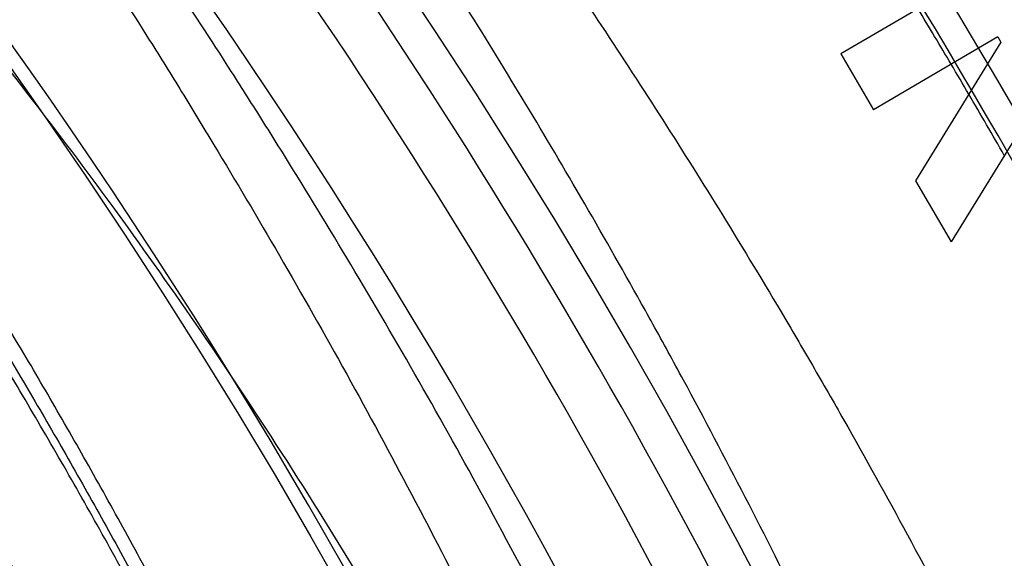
# Model space of a CAD drawing. Header units: millimetres. Extents: x 0 to 297, y 0 to 210.
# Tile 52 of 256: x 147.7667 to 147.8199, y 91.514 to 91.5431. Entities that reach past the tile are written whole.
import ezdxf

# ---------------------------------------------------------------- set-up
doc = ezdxf.new("R2010")
doc.units = ezdxf.units.MM
doc.header["$LTSCALE"] = 16.335
doc.layers.get('0').update_dxf_attribs({"linetype": 'CONTINUOUS'})
for name, color, linetype in [('01_GLOBAL', 7, 'CONTINUOUS'), ('INTFCLR_1', 7, 'CONTINUOUS'), ('INTFCLR_144815', 7, 'CONTINUOUS')]:
    doc.layers.add(name, color=color, linetype=linetype)

msp = doc.modelspace()

# ---------------------------------------------------------------- linework, layer by layer
at = {"color": 7, "linetype": 'Continuous'}
msp.add_circle((148.2308034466, 92.1164639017), 1.9, dxfattribs=at)
at = {"color": 9, "linetype": 'Continuous'}
msp.add_arc((148.2308034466, 92.1164639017), 1.8756493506, 182.9674534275, 267.0325465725, dxfattribs=at)
at = {"layer": '01_GLOBAL', "color": 7, "linetype": 'Continuous'}
msp.add_circle((148.2308034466, 92.1164639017), 1.925, dxfattribs=at)
at = {"layer": 'INTFCLR_1', "color": 6, "linetype": 'Continuous'}
for radius in [0.3017258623, 0.2867456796]:
    msp.add_arc((147.5056636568, 91.35632411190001), radius, 270, 90.00000002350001, dxfattribs=at)
at = {"layer": 'INTFCLR_1', "color": 9, "linetype": 'Continuous'}
for points, knots in [([(147.7739207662, 91.2630229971), (147.7745143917, 91.2646383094), (147.775677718, 91.2679000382), (147.7778942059, 91.2745147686), (147.7814905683, 91.2863879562), (147.7848253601, 91.3003236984), (147.7870274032, 91.31277865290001), (147.787953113, 91.3191383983), (147.7884308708, 91.3228167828), (147.7895335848, 91.3320514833), (147.7906793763, 91.34783064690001), (147.7904956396, 91.36644728), (147.789629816, 91.3785116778), (147.7890851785, 91.3840823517), (147.7886841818, 91.38778738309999), (147.7874452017, 91.3977872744), (147.7846320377, 91.41379988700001), (147.7805782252, 91.4294332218), (147.7776786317, 91.43871199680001), (147.7765880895, 91.4420309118), (147.7749290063, 91.4469198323), (147.771186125, 91.4571408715), (147.7647225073, 91.4721421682), (147.7573615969, 91.4863146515), (147.7522300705, 91.495037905), (147.74983173, 91.49892098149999), (147.748238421, 91.5014521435), (147.7439293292, 91.5081091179), (147.7367086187, 91.5183259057), (147.7266787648, 91.5307635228), (147.7181834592, 91.54008643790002), (147.7122490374, 91.5460455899), (147.7089678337, 91.54920070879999), (147.7044151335, 91.5534558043), (147.6980427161, 91.5590273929), (147.691144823, 91.5644332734), (147.6867712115, 91.56754354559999), (147.6846401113, 91.56897350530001), (147.683241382, 91.56987250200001), (147.6819885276, 91.57063788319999), (147.6808874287, 91.5712699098), (147.6799491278, 91.57176025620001), (147.6791251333, 91.5721478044), (147.6784918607, 91.5723508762), (147.6779419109, 91.57249513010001), (147.6776450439, 91.5721332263), (147.6779068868, 91.5716254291), (147.678285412, 91.5709843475), (147.678982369, 91.57009863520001), (147.6799093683, 91.56900729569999), (147.68099579, 91.56780618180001), (147.6821866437, 91.5665242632), (147.6839471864, 91.56466063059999), (147.6864529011, 91.56204119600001), (147.6911298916, 91.55713350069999), (147.696237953, 91.5516275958), (147.7008912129, 91.54636519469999), (147.7037675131, 91.54301891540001), (147.7083927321, 91.5375256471), (147.7154736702, 91.52862354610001), (147.7247566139, 91.5156719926), (147.731475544, 91.5050988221), (147.7358745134, 91.49757284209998), (147.7388592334, 91.492279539), (147.7440084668, 91.4826176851), (147.7508853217, 91.46802735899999), (147.755629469, 91.45586290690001), (147.7578360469, 91.44955591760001)], [0, 0, 0, 0, 0.0103792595, 0.0208842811, 0.0420721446, 0.0851858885, 0.1071984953, 0.1183380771, 0.123943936, 0.1295693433, 0.1744299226, 0.2192388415, 0.2417237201, 0.2473597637, 0.2529962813, 0.2641993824, 0.3081295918, 0.3509327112, 0.3614952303, 0.3667582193, 0.3720021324, 0.3926323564, 0.4323913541, 0.4704239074, 0.4888657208, 0.4934194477, 0.497950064, 0.5069039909, 0.5412450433, 0.5733438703, 0.6032118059, 0.6172673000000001, 0.6240601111, 0.6306649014, 0.6548506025, 0.6750843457, 0.6834913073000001, 0.6872123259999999, 0.6905622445, 0.6935176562, 0.6960693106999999, 0.6982084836, 0.6999280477, 0.7014829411, 0.7024060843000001, 0.7029587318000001, 0.7038763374, 0.7054334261, 0.7076628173, 0.7105600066, 0.714112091, 0.7174145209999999, 0.7211168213, 0.7295725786, 0.7392778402, 0.7620040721, 0.7748640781, 0.7816422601, 0.7886165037, 0.8181744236, 0.8502177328, 0.884679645, 0.8936796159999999, 0.902792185, 0.9213283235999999, 0.9597006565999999, 1, 1, 1, 1]), ([(147.6811764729, 91.57132411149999), (147.6818287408, 91.5713240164), (147.6836257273, 91.5703676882), (147.6857695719, 91.56920293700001), (147.6878575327, 91.5678745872), (147.690022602, 91.5664516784), (147.6944669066, 91.5633499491), (147.7014777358, 91.5579678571), (147.7079605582, 91.5524167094), (147.7125922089, 91.5481782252), (147.7159282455, 91.5450376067), (147.7219597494, 91.53910867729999), (147.730595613, 91.52983364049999), (147.7407946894, 91.51745818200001), (147.7481414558, 91.50728802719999), (147.7525258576, 91.5006611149), (147.75414614, 91.49814277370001), (147.7565841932, 91.4942808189), (147.7617989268, 91.48560842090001), (147.7692817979, 91.4715157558), (147.7758568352, 91.45659014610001), (147.7796645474, 91.44641925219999), (147.7813517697, 91.4415559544), (147.7824604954, 91.4382553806), (147.7854073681, 91.4290313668), (147.7895285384, 91.4134880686), (147.7923901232, 91.3975587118), (147.7936501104, 91.38761200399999), (147.7940578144, 91.3839275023), (147.7946115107, 91.3783882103), (147.7954917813, 91.3663917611), (147.7956786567, 91.3478767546), (147.7945135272, 91.3321854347), (147.7933925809, 91.3230036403), (147.7929068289, 91.3193455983), (147.7919655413, 91.31302046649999), (147.7897259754, 91.3006309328), (147.7863346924, 91.2867710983), (147.7826792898, 91.27496708), (147.7804259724, 91.2683893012), (147.7792433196, 91.26514577), (147.7786398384, 91.26353946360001)], [0, 0, 0, 0, 0.0056084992, 0.016622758, 0.0214510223, 0.0268121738, 0.0389184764, 0.0680276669, 0.1027789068, 0.1122614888, 0.1220107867, 0.1421735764, 0.1849752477, 0.2309092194, 0.2799812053, 0.2927645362, 0.2992310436, 0.3057293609, 0.3320345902, 0.3862266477, 0.4428037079, 0.4721337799, 0.479586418, 0.4870651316, 0.5020714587, 0.5628449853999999, 0.6251697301, 0.6410581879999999, 0.6490513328, 0.6570434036, 0.6889243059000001, 0.7524504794, 0.8160576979, 0.8240355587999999, 0.8319861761, 0.8477866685, 0.8790166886, 0.9402183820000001, 0.9703167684, 0.9852456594, 1, 1, 1, 1])]:
    msp.add_open_spline(points, degree=3, knots=knots, dxfattribs=at)
at = {"layer": 'INTFCLR_1', "color": 6, "linetype": 'Continuous'}
for points, knots in [([(147.7024190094, 91.57132411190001), (147.7018087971, 91.57132411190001), (147.7029114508, 91.5692236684), (147.7038583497, 91.5680649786), (147.7054058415, 91.56603172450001), (147.7073153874, 91.5637319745), (147.7097564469, 91.56079692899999), (147.7126098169, 91.5573885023), (147.7156703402, 91.5536813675), (147.7186923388, 91.5499560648), (147.721505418, 91.54640770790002), (147.7240879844, 91.5430774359), (147.7264364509, 91.53997985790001), (147.7285589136, 91.53711993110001), (147.7304701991, 91.53449113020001), (147.7321890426, 91.5320821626), (147.7337330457, 91.529879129), (147.7351142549, 91.527876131), (147.7363481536, 91.5260600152), (147.7374498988, 91.5244157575), (147.7384368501, 91.52292425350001), (147.7393145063, 91.52158304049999), (147.740301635, 91.52005887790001), (147.7413416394, 91.5184318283), (147.7424164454, 91.51672483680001), (147.7434051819, 91.5151347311), (147.7444675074, 91.51340362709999), (147.7454727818, 91.51173989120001), (147.7463989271, 91.5101860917), (147.7472040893, 91.50882047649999), (147.7480924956, 91.5072948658), (147.7490691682, 91.5055946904), (147.7501439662, 91.503694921), (147.7513258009, 91.5015697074), (147.7526254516, 91.49918624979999), (147.7540567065, 91.4965029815), (147.7556293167, 91.4934797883), (147.7573520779, 91.49007026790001), (147.7592357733, 91.4862176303), (147.7612959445, 91.48184252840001), (147.7635459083, 91.4768493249), (147.7659975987, 91.4711159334), (147.7686600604, 91.46449556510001), (147.771540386, 91.45677847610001), (147.7745995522, 91.4477874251), (147.7776353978, 91.43777021), (147.7804347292, 91.4271489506), (147.7828479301, 91.41640510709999), (147.7848548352, 91.405631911), (147.7864550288, 91.3948720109), (147.7876568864, 91.3841237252), (147.7884643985, 91.3734124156), (147.7888848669, 91.3627276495), (147.788923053, 91.3520862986), (147.7885832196, 91.34147856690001), (147.7878679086, 91.3309058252), (147.7867790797, 91.3203765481), (147.7853146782, 91.30986953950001), (147.7834744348, 91.2993988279), (147.7812492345, 91.2889416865), (147.7786373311, 91.27851137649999), (147.7756726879, 91.26825261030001), (147.7725298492, 91.2586638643), (147.7694333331, 91.2501513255), (147.7665578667, 91.24288110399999), (147.763914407, 91.2366339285), (147.7614912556, 91.23122494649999), (147.7592772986, 91.2265132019), (147.7572566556, 91.222383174), (147.7554148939, 91.2187488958), (147.7537381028, 91.2155404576), (147.7522167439, 91.21270536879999), (147.7508394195, 91.21019779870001), (147.7495919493, 91.20797263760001), (147.7484619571, 91.205992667), (147.7474378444, 91.2042264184), (147.7465123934, 91.2026529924), (147.7456788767, 91.20125348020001), (147.7447260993, 91.1996710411), (147.7436842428, 91.1979643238), (147.7424549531, 91.195983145), (147.7413949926, 91.1943013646), (147.7404087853, 91.1927574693), (147.7395314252, 91.19139819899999), (147.7385421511, 91.1898833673), (147.7374297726, 91.1882012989), (147.7361816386, 91.18634056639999), (147.7347816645, 91.18428595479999), (147.7332139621, 91.18202299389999), (147.7314607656, 91.179538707), (147.7295082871, 91.1768262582), (147.7273377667, 91.1738741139), (147.7249300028, 91.1706720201), (147.7222786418, 91.16722855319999), (147.7193828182, 91.16355418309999), (147.7162651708, 91.1596930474), (147.7130841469, 91.155829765), (147.7101062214, 91.152268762), (147.7075479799, 91.1491965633), (147.7055504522, 91.14679617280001), (147.7039276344, 91.14467529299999), (147.7029496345, 91.1434806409), (147.7017963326, 91.1413241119), (147.7024190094, 91.1413241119)], [0, 0, 0, 0, 0.0038604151, 0.0075016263, 0.0124785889, 0.0188917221, 0.0268498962, 0.0364677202, 0.04706947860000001, 0.0572444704, 0.0668187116, 0.0757144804, 0.08390538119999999, 0.0914099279, 0.098245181, 0.1044667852, 0.1101313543, 0.1152642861, 0.1198589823, 0.1240215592, 0.1277856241, 0.1311734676, 0.1341617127, 0.1392736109, 0.1433897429, 0.1469230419, 0.1511192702, 0.1562389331, 0.1592204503, 0.1625628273, 0.1662680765, 0.1703891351, 0.1749670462, 0.1800766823, 0.185772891, 0.1921413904, 0.1993155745, 0.2073310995, 0.2163076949, 0.2264451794, 0.2379233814, 0.250953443, 0.2658909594, 0.2830621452, 0.3030578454, 0.3259639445, 0.3492662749, 0.372530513, 0.3956109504, 0.4185782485, 0.4413347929, 0.4640172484, 0.48651927, 0.5089682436, 0.5313242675, 0.553647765, 0.5759939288, 0.5982772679, 0.6207473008, 0.6432362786, 0.6658996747, 0.6887559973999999, 0.7107777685, 0.7297237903, 0.7460531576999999, 0.7602331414, 0.7726347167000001, 0.7835467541, 0.7931663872, 0.8017211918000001, 0.8093215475, 0.8160683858, 0.8220758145, 0.8274205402, 0.8322066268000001, 0.8364980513, 0.8403368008, 0.8437547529, 0.8468031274, 0.8520223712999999, 0.8564046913, 0.8615533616, 0.8645986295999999, 0.8679945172, 0.8717882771, 0.8760445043, 0.8807522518, 0.8859628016, 0.8917731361, 0.8981681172, 0.9051985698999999, 0.9129160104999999, 0.9213486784, 0.9305434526, 0.9404096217, 0.9509435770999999, 0.9619432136, 0.9720502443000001, 0.9803711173, 0.9870628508, 0.9922716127, 0.99606073, 1, 1, 1, 1]), ([(147.7024190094, 91.1413241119), (147.7031143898, 91.1413241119), (147.7043203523, 91.14213679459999), (147.7061744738, 91.14325300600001), (147.7083002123, 91.1447976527), (147.710928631, 91.14681022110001), (147.7140582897, 91.14937974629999), (147.7175074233, 91.15237487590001), (147.7210070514, 91.1555769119), (147.724310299, 91.1587419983), (147.7273371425, 91.16175781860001), (147.7300923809, 91.16460395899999), (147.7325889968, 91.1672661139), (147.7348455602, 91.1697411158), (147.7368773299, 91.1720281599), (147.7387011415, 91.1741288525), (147.7403405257, 91.1760572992), (147.7418089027, 91.1778176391), (147.74312239, 91.1794189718), (147.7442950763, 91.1808709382), (147.7453447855, 91.18218881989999), (147.7462981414, 91.1834007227), (147.7472372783, 91.1846080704), (147.7482377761, 91.1859099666), (147.7492999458, 91.187311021), (147.7503509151, 91.1887170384), (147.7513832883, 91.1901164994), (147.7524574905, 91.19159267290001), (147.7536466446, 91.1932514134), (147.7549757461, 91.1951365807), (147.7564609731, 91.1972842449), (147.7581179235, 91.19973355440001), (147.7599603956, 91.2025250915), (147.7620026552, 91.20570886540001), (147.7642665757, 91.2093548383), (147.7667734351, 91.21354352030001), (147.7695429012, 91.2183732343), (147.7725956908, 91.2239740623), (147.7759494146, 91.23049845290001), (147.7796263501, 91.2381747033), (147.7835547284, 91.2471120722), (147.7874822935, 91.2570297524), (147.7911546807, 91.26748627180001), (147.7944163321, 91.27808548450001), (147.7972390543, 91.28872386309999), (147.7996322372, 91.2993899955), (147.8015947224, 91.3100274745), (147.8031423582, 91.3206651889), (147.8042785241, 91.3312578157), (147.8050140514, 91.3418222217), (147.805355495, 91.3523479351), (147.8053083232, 91.36283677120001), (147.8048760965, 91.3732949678), (147.8040611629, 91.3837158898), (147.8028633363, 91.39410400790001), (147.8012816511, 91.40445780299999), (147.799316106, 91.4147614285), (147.7969588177, 91.4250379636), (147.7942058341, 91.4352745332), (147.7910435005, 91.44548298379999), (147.7874805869, 91.4556114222), (147.7836594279, 91.4652777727), (147.7798256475, 91.47403311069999), (147.7762354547, 91.48156843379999), (147.7729615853, 91.48797792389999), (147.7699846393, 91.4934796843), (147.767284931, 91.4982265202), (147.7648405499, 91.5023464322), (147.7626315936, 91.50593695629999), (147.7606351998, 91.50908022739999), (147.7588346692, 91.5118359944), (147.7572125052, 91.5142588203), (147.7557564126, 91.51638728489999), (147.7544486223, 91.5182624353), (147.7532796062, 91.51991080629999), (147.7522307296, 91.5213681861), (147.7512884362, 91.5226603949), (147.7503875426, 91.52388111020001), (147.749451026, 91.5251356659), (147.7484191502, 91.5265005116), (147.7473563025, 91.52788680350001), (147.7462900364, 91.5292585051), (147.7452102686, 91.5306298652), (147.7440251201, 91.53211414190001), (147.7427013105, 91.5337461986), (147.7412185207, 91.535542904), (147.7395625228, 91.5375118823), (147.7377136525, 91.5396634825), (147.7356554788, 91.54200321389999), (147.733366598, 91.5445380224), (147.7308303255, 91.5472668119), (147.7280323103, 91.5501828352), (147.7249547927, 91.55327492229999), (147.7215984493, 91.5565159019), (147.7180191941, 91.55981674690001), (147.7144644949, 91.5629254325), (147.7112102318, 91.5656152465), (147.7084715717, 91.5677235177), (147.7062664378, 91.5693347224), (147.7043599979, 91.57048668), (147.7031273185, 91.57132411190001), (147.7024190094, 91.57132411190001)], [0, 0, 0, 0, 0.0042187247, 0.0081401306, 0.0133978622, 0.0200459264, 0.0282638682, 0.0379443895, 0.0477615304, 0.05703690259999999, 0.0656973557, 0.0736821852, 0.0810680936, 0.0878383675, 0.0940009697, 0.0996271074, 0.1047154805, 0.1093563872, 0.1135342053, 0.1172803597, 0.1206792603, 0.1237557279, 0.1266349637, 0.1299589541, 0.1337168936, 0.1373013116, 0.1406085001, 0.1442672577, 0.148377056, 0.1529904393, 0.1582606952, 0.164218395, 0.1709303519, 0.1785521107, 0.1871652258, 0.1969659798, 0.2081658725, 0.2209392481, 0.2356613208, 0.2526660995, 0.2725685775, 0.2948769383, 0.3173640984, 0.3397873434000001, 0.3621386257, 0.3841211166, 0.4060891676, 0.4277469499, 0.4493218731, 0.470705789, 0.4919793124, 0.5131981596, 0.5343255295, 0.5554668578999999, 0.5765984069, 0.5977513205, 0.6189954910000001, 0.6402209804, 0.6617015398, 0.6832900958, 0.7050415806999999, 0.7268239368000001, 0.7463339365, 0.7630160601, 0.7774553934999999, 0.7899931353, 0.8009638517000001, 0.8105830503, 0.8190545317, 0.8265380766, 0.8331730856, 0.8390248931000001, 0.8442268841, 0.8488182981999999, 0.8528943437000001, 0.8564866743, 0.8597116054, 0.8625968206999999, 0.8656908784, 0.8692094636, 0.8729771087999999, 0.8762884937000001, 0.879749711, 0.8835661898, 0.8878115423, 0.8924986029, 0.8976989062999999, 0.9034198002, 0.9097088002, 0.9166034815, 0.9241390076, 0.9323094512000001, 0.9411199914, 0.9506041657, 0.9606137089, 0.9706541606, 0.9792553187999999, 0.9862062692, 0.9916647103, 0.9957028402, 1, 1, 1, 1])]:
    msp.add_open_spline(points, degree=3, knots=knots, dxfattribs=at)
at = {"layer": 'INTFCLR_144815', "color": 6, "linetype": 'Continuous'}
for p, q in [((147.8269596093, 91.5505808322), (147.8110989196, 91.5412721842)), ((147.8195876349, 91.5421959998), (147.8128686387, 91.5382521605)), ((147.8197545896, 91.54191403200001), (147.8151318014, 91.5344010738)), ((147.8195876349, 91.5421959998), (147.8197545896, 91.54191403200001)), ((147.8110989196, 91.5412721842), (147.8128686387, 91.5382521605)), ((147.8219175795, 91.53899418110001), (147.817064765, 91.53110279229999)), ((147.8151318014, 91.5344010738), (147.817064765, 91.53110279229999))]:
    msp.add_line(p, q, dxfattribs=at)
for radius in [0.3190566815, 0.3040475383]:
    msp.add_circle((147.5056636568, 91.35632411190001), radius, dxfattribs=at)
for radius, start, end in [(0.4398395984, 313.9937911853, 154.5150993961), (0.2978344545, 25.6072723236, 64.3927276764), (0.391278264, 24.36608327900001, 38.4121773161), (0.3391361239, 316.9838592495, 43.0161407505), (0.3344853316, 24.4282423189, 38.31805207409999)]:
    msp.add_arc((147.5056636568, 91.35632411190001), radius, start, end, dxfattribs=at)
at = {"layer": 'INTFCLR_144815', "color": 9, "linetype": 'Continuous'}
for centre, radius, start, end in [((147.5056636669, 91.3563241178), 0.3681108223, 25.3574153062, 54.09645665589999), ((147.5056636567, 91.3563241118), 0.3885893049, 24.5006713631, 38.2755229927), ((147.5056636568, 91.35632411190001), 0.3298406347, 314.0862202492, 45.9137797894), ((147.5056636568, 91.35632411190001), 0.3198467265, 314.0319604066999, 45.9680396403), ((147.5056636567, 91.35632411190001), 0.3636235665, 24.6002115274, 38.16750630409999), ((147.5056636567, 91.35632411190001), 0.3621400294, 24.6026704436, 38.1640956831), ((147.5056636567, 91.35632411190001), 0.337174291, 24.5770200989, 38.17193960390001), ((147.5056654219, 91.356325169), 0.3618962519, 30.63119698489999, 31.1853600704), ((147.5056636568, 91.35632411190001), 0.3618983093, 30.33327853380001, 30.6311986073), ((147.505665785, 91.3563253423), 0.3618958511, 29.726334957, 30.333280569)]:
    msp.add_arc(centre, radius, start, end, dxfattribs=at)
at = {"layer": 'INTFCLR_144815', "color": 6, "linetype": 'Continuous'}
for points, knots in [([(147.8077759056, 91.3563241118), (147.8077759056, 91.3578954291), (147.8077525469, 91.3610384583), (147.8076474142, 91.3657528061), (147.8074721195, 91.37046716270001), (147.8072265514, 91.3751815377), (147.806910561, 91.3798958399), (147.806523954, 91.38461004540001), (147.8060665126, 91.3893239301), (147.8055379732, 91.39403738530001), (147.8049380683, 91.39875002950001), (147.8042664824, 91.40346163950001), (147.8035229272, 91.4081716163), (147.8027070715, 91.41287953), (147.8018186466, 91.4175845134), (147.8008573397, 91.42228592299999), (147.7998229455, 91.42698259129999), (147.7987152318, 91.4316735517), (147.7975341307, 91.43635723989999), (147.7962795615, 91.4410323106), (147.79495167, 91.44569676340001), (147.7935506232, 91.4503487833), (147.7920768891, 91.4549858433), (147.7905310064, 91.4596055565), (147.7889138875, 91.4642048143), (147.7872266, 91.4687805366), (147.7854706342, 91.47332901), (147.7836477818, 91.4778463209), (147.7817603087, 91.4823280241), (147.7798109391, 91.4867692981), (147.7778029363, 91.4911648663), (147.7757401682, 91.4955089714), (147.77362715, 91.4997954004), (147.771469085, 91.50401750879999), (147.7692719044, 91.50816824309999), (147.7670422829, 91.51224019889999), (147.7647876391, 91.5162256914), (147.7625161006, 91.52011686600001), (147.7602364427, 91.52390582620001), (147.7579579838, 91.5275847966), (147.7556904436, 91.5311463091), (147.753443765, 91.5345834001), (147.7512279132, 91.5378898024), (147.7490526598, 91.5410601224), (147.7469273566, 91.5440900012), (147.7448607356, 91.5469762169), (147.7428607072, 91.5497167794), (147.7409342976, 91.5523108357), (147.7390876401, 91.55475852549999), (147.7373260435, 91.55706076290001), (147.7356536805, 91.5592195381), (147.7340734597, 91.5612379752), (147.7325868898, 91.5631204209), (147.7311945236, 91.5648718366), (147.7298962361, 91.5664974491), (147.728691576, 91.5680023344), (147.727579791, 91.5693914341), (147.7265599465, 91.5706694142), (147.72563099, 91.5718407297), (147.7247919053, 91.572909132), (147.7240415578, 91.5738789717), (147.7233789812, 91.57475141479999), (147.7228023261, 91.57553667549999), (147.7223120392, 91.5762162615), (147.7218077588, 91.5770040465), (147.7213359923, 91.5775746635), (147.7210071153, 91.578818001), (147.7213403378, 91.5788240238)], [0, 0, 0, 0, 0.0193233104, 0.0386508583, 0.0579871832, 0.0773361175, 0.09670245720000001, 0.1160893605, 0.1355016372, 0.1549417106, 0.174414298, 0.1939209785, 0.2134662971, 0.2330504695, 0.2526773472, 0.2723461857, 0.2920601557, 0.3118166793, 0.3316176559, 0.3514587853, 0.371340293, 0.3912557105, 0.4112029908, 0.4311730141, 0.4511607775, 0.4711544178, 0.4911445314, 0.5111169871, 0.5310562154, 0.5509444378, 0.5707608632, 0.5904818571, 0.6100808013, 0.6295279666, 0.6487906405, 0.6678329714, 0.6866163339, 0.7050996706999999, 0.7232399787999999, 0.7409930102, 0.7583142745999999, 0.7751600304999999, 0.7914883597, 0.8072603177, 0.8224409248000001, 0.8370001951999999, 0.8509135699, 0.8641629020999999, 0.8767346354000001, 0.8886194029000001, 0.8998117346, 0.9103161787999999, 0.9201431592, 0.929309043, 0.9378311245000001, 0.9457272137, 0.9530145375, 0.9597112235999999, 0.9658341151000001, 0.9713985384, 0.9764187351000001, 0.9809091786, 0.9848838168, 0.9883571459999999, 0.9913427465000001, 0.9959015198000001, 1, 1, 1, 1]), ([(147.7284687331, 91.13382420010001), (147.7281248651, 91.1338305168), (147.7284667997, 91.1351065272), (147.7289335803, 91.13570228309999), (147.7294381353, 91.13651419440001), (147.7299269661, 91.13721519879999), (147.7305020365, 91.13802435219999), (147.731162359, 91.13892311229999), (147.7319099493, 91.1399218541), (147.7327456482, 91.1410217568), (147.7336709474, 91.1422277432), (147.7346879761, 91.1435451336), (147.7357985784, 91.1449795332), (147.7370029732, 91.14653486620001), (147.7382990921, 91.1482126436), (147.7396836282, 91.1500132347), (147.7411548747, 91.15193951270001), (147.7427145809, 91.15399936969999), (147.7443650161, 91.15620210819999), (147.746103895, 91.1585517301), (147.7479255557, 91.16104816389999), (147.749823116, 91.1636899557), (147.7517910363, 91.1664778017), (147.7538223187, 91.1694105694), (147.7559091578, 91.17248603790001), (147.7580430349, 91.17570086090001), (147.760214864, 91.17905059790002), (147.7624151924, 91.1825298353), (147.7646343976, 91.1861323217), (147.7668628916, 91.189851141), (147.7690913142, 91.19367890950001), (147.7713106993, 91.1976079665), (147.7735126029, 91.2016305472), (147.7756891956, 91.2057389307), (147.7778333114, 91.2099255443), (147.7799384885, 91.2141830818), (147.781998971, 91.2185045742), (147.7840096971, 91.22288344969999), (147.785966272, 91.22731357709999), (147.7878649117, 91.23178925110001), (147.7897023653, 91.2363051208), (147.7914762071, 91.24085704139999), (147.7931808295, 91.2454316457), (147.7948144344, 91.2500236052), (147.7963777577, 91.25463405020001), (147.7978725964, 91.25926866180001), (147.7992992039, 91.2639290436), (147.8006556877, 91.2686094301), (147.801941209, 91.2733071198), (147.803154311, 91.27801617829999), (147.8042942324, 91.28273212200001), (147.8053612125, 91.2874541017), (147.806355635, 91.2921819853), (147.8072778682, 91.2969157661), (147.8081281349, 91.3016549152), (147.8089065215, 91.306398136), (147.8096131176, 91.31114385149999), (147.8102481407, 91.31589110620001), (147.8108118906, 91.3206396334), (147.8113046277, 91.32538908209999), (147.8117265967, 91.3301391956), (147.8120780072, 91.33488963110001), (147.8123590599, 91.33964034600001), (147.812569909, 91.3443911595), (147.8127106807, 91.34914211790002), (147.8127814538, 91.35389307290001), (147.8127822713, 91.3586440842), (147.8127131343, 91.3633950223), (147.8125740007, 91.3681459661), (147.8123647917, 91.3728967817), (147.8120853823, 91.37764750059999), (147.8117356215, 91.38239791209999), (147.8113153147, 91.3871479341), (147.8108242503, 91.3918972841), (147.8102621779, 91.39664575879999), (147.8096288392, 91.4013929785), (147.8089239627, 91.40613849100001), (147.8081472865, 91.4108816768), (147.8072985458, 91.41562188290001), (147.8063774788, 91.4203583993), (147.8053839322, 91.4250899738), (147.804317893, 91.42981488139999), (147.8031794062, 91.4345314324), (147.8019684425, 91.4392384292), (147.8006848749, 91.4439351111), (147.7993287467, 91.44862012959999), (147.7979004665, 91.4532910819), (147.7964007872, 91.4579448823), (147.7948306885, 91.4625782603), (147.7931912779, 91.4671880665), (147.7914839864, 91.4717707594), (147.7897106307, 91.47632235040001), (147.7878734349, 91.4808384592), (147.7859750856, 91.48531428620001), (147.7840187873, 91.48974459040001), (147.7820083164, 91.4941236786), (147.7799480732, 91.4984454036), (147.7778431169, 91.5027031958), (147.7756991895, 91.506890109), (147.773522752, 91.51099883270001), (147.7713209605, 91.5150218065), (147.7691016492, 91.51895129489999), (147.7668732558, 91.5227795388), (147.7646447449, 91.5264988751), (147.7624254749, 91.53010191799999), (147.7602250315, 91.53358175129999), (147.7580530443, 91.53693210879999), (147.7559189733, 91.54014756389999), (147.7538319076, 91.5432236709), (147.7518003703, 91.5461570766), (147.7498321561, 91.54894557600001), (147.7479341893, 91.551588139), (147.7461124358, 91.5540848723), (147.7443718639, 91.55643693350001), (147.7427164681, 91.55864638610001), (147.7411492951, 91.5607160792), (147.7396725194, 91.5626494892), (147.7382875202, 91.564450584), (147.7369950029, 91.5661236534), (147.7357951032, 91.5676731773), (147.7346874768, 91.5691037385), (147.7336714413, 91.5704198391), (147.7327460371, 91.5716259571), (147.7319101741, 91.5727260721), (147.7311625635, 91.57372483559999), (147.7305021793, 91.5746236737), (147.72992705, 91.5754329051), (147.7294381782, 91.57613396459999), (147.7289336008, 91.57694590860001), (147.7284668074, 91.5775416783), (147.728124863, 91.57881770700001), (147.7284687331, 91.5788240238)], [0, 0, 0, 0, 0.0021236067, 0.0044659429, 0.005996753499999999, 0.007775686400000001, 0.0098091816, 0.0121043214, 0.0146687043, 0.0175100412, 0.0206343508, 0.0240542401, 0.0277864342, 0.0318356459, 0.0362005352, 0.040877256, 0.0458603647, 0.0511668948, 0.0568307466, 0.06285557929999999, 0.0692156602, 0.07591263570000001, 0.0829392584, 0.09028590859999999, 0.0979403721, 0.1058876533, 0.114110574, 0.1225900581, 0.1313055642, 0.140235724, 0.1493588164, 0.1586532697, 0.1680981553, 0.1776734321, 0.1873601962, 0.1971407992, 0.2069991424, 0.2169205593, 0.2268918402, 0.236901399, 0.2469387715, 0.256994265, 0.2670652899, 0.2770813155, 0.2870874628, 0.2971238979, 0.3071487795, 0.3171804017, 0.3272115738, 0.3372204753, 0.347205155, 0.3571681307, 0.3671107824, 0.3770356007, 0.3869457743, 0.396839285, 0.4067137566, 0.4165706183, 0.4264117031, 0.436238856, 0.4460529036, 0.4558561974, 0.465649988, 0.4754369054, 0.4852183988, 0.4949970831, 0.5047743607, 0.514552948, 0.5243342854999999, 0.5341210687, 0.5439147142, 0.5537177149, 0.5635313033, 0.5733577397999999, 0.5831983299, 0.5930548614, 0.6029285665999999, 0.6128203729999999, 0.6227310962, 0.6326618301, 0.642613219, 0.6525827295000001, 0.6625684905, 0.6725713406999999, 0.6825918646, 0.692631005, 0.7026858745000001, 0.7127502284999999, 0.7228203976, 0.7328919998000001, 0.7429592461, 0.7530154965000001, 0.7630529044, 0.7730624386, 0.783033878, 0.7929554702, 0.8028140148, 0.8125949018, 0.8222819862, 0.8318577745, 0.8413032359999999, 0.8505983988, 0.8597223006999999, 0.868653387, 0.8773699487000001, 0.8858505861, 0.894074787, 0.9020233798, 0.9096791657, 0.9170272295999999, 0.9240552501, 0.9307537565, 0.9371162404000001, 0.9431389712, 0.9488208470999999, 0.9541629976, 0.959168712, 0.963842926, 0.9681919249, 0.9722229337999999, 0.9759438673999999, 0.9793632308, 0.9824892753, 0.9853304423, 0.9878949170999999, 0.9901903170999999, 0.992224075, 0.994003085, 0.9955339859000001, 0.9978763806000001, 1, 1, 1, 1]), ([(147.7074681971, 91.57132411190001), (147.7070375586, 91.57132411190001), (147.7076723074, 91.56983745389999), (147.7083358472, 91.56900512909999), (147.7093498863, 91.56758729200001), (147.7106285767, 91.5659945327), (147.7122364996, 91.56401159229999), (147.7141604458, 91.5616850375), (147.7164090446, 91.5589676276), (147.7190057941, 91.5558095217), (147.721947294, 91.5521797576), (147.725225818, 91.54804600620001), (147.7288235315, 91.54338054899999), (147.7326928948, 91.53818768), (147.736796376, 91.53245418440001), (147.7410592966, 91.52621834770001), (147.745423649, 91.51949802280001), (147.7498100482, 91.5123523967), (147.7541573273, 91.5048233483), (147.7584000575, 91.496974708), (147.7624915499, 91.4888523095), (147.766386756, 91.48051417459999), (147.7700588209, 91.47199542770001), (147.7734808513, 91.4633440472), (147.7766405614, 91.45458401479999), (147.7795258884, 91.44574813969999), (147.7821308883, 91.4368591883), (147.7844555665, 91.42792726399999), (147.7864948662, 91.41898508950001), (147.788256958, 91.41001521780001), (147.7897385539, 91.4010528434), (147.79094633, 91.39207843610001), (147.7918802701, 91.38312032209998), (147.7925442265, 91.37417188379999), (147.7929407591, 91.36524129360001), (147.7930286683, 91.3592944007), (147.7930286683, 91.35632411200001)], [0, 0, 0, 0, 0.0054582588, 0.0104886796, 0.0173326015, 0.0261201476, 0.0369214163, 0.0494932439, 0.0644526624, 0.0816039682, 0.1013229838, 0.1236661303, 0.1484759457, 0.1759938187, 0.2057431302, 0.2378352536, 0.2717270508, 0.3072978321, 0.3440954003, 0.3819077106, 0.4203669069, 0.459352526, 0.498537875, 0.5379266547, 0.5772553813, 0.6165531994, 0.6557211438, 0.6946413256, 0.7335171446, 0.7719534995, 0.810488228, 0.8486376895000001, 0.8867107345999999, 0.9246290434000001, 0.9623521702, 1, 1, 1, 1]), ([(147.7357237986, 91.57132411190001), (147.7353758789, 91.57132411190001), (147.7356994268, 91.5700334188), (147.7361425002, 91.5694166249), (147.7366231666, 91.5685877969), (147.7370888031, 91.56787103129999), (147.737636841, 91.56704452), (147.7382660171, 91.566126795), (147.7389780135, 91.5651078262), (147.7397734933, 91.5639864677), (147.740653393, 91.5627583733), (147.7416183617, 91.5614199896), (147.742668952, 91.55996724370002), (147.7438053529, 91.5583961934), (147.7450274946, 91.5567027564), (147.7463347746, 91.55488309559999), (147.7477261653, 91.55293344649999), (147.7491999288, 91.5508505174), (147.7507536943, 91.5486313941), (147.7523842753, 91.5462738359), (147.7540876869, 91.5437763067), (147.755859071, 91.5411381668), (147.7576927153, 91.5383597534), (147.7595821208, 91.5354424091), (147.7615200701, 91.5323885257), (147.7634987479, 91.5292015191), (147.7655098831, 91.52588577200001), (147.7675449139, 91.5224465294), (147.7695951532, 91.5188897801), (147.7716519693, 91.5152220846), (147.7737069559, 91.51145038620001), (147.7757520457, 91.50758188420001), (147.7777796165, 91.5036238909), (147.7797825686, 91.4995837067), (147.7817543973, 91.4954684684), (147.783689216, 91.4912850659), (147.785581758, 91.48704008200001), (147.7874273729, 91.48273972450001), (147.7892219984, 91.4783897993), (147.7909621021, 91.4739957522), (147.7926447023, 91.46956251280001), (147.7942672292, 91.46509473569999), (147.7958276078, 91.4605964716), (147.7973240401, 91.4560716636), (147.7987551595, 91.4515235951), (147.8001197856, 91.4469555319), (147.8014170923, 91.4423700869), (147.8026463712, 91.4377699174), (147.8038071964, 91.43315704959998), (147.8048992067, 91.4285336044), (147.8059222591, 91.42390110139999), (147.8068762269, 91.41926123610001), (147.8077611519, 91.41461511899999), (147.8085770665, 91.40996406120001), (147.8093241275, 91.4053087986), (147.8100024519, 91.4006503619), (147.8106122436, 91.3959892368), (147.8111536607, 91.39132621), (147.8116269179, 91.3866615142), (147.812032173, 91.38199575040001), (147.8123696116, 91.3773290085), (147.8126393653, 91.3726617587), (147.8128415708, 91.3679939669), (147.8129763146, 91.3633260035), (147.8130436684, 91.3586577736), (147.8130436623, 91.35398960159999), (147.8129762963, 91.34932138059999), (147.8128415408, 91.34465342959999), (147.812639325, 91.33998567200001), (147.8123695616, 91.3353184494), (147.8120321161, 91.3306517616), (147.8116268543, 91.3259860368), (147.8111535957, 91.32132141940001), (147.8106121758, 91.31665843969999), (147.8100023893, 91.31199741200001), (147.809324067, 91.3073390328), (147.8085770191, 91.30268388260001), (147.8077611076, 91.29803286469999), (147.8068762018, 91.2933868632), (147.8059222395, 91.2887470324), (147.8048992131, 91.28411464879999), (147.8038072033, 91.2794912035), (147.8026464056, 91.27487844), (147.8014171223, 91.2702782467), (147.8001198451, 91.2656928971), (147.7987552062, 91.2611247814), (147.7973241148, 91.256576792), (147.7958276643, 91.2520519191), (147.7942673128, 91.2475537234), (147.7926447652, 91.24308588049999), (147.7909621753, 91.23865265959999), (147.7892220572, 91.23425857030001), (147.7874274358, 91.2299086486), (147.7855818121, 91.225608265), (147.7836892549, 91.2213632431), (147.7817544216, 91.2171798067), (147.7797825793, 91.2130645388), (147.7777796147, 91.209024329), (147.7757520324, 91.20506631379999), (147.7737069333, 91.2011977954), (147.7716519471, 91.1974260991), (147.7695951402, 91.1937584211), (147.7675449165, 91.1902016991), (147.7655099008, 91.1867624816), (147.763498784, 91.18344676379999), (147.7615201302, 91.1802597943), (147.7595822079, 91.177205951), (147.7576928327, 91.17428865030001), (147.7558592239, 91.1715102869), (147.7540878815, 91.1688722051), (147.7523844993, 91.1663747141), (147.7507539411, 91.16401718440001), (147.7492001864, 91.1617980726), (147.7477264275, 91.15971514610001), (147.7463350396, 91.1577654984), (147.7450277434, 91.15594581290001), (147.7438055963, 91.15425236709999), (147.7426691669, 91.15268127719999), (147.7416185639, 91.1512285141), (147.7406535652, 91.1498900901), (147.7397736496, 91.1486619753), (147.7389781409, 91.1475405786), (147.7382661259, 91.14652158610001), (147.7376369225, 91.14560382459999), (147.7370888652, 91.14477728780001), (147.7366232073, 91.1440604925), (147.7361425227, 91.14323163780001), (147.735699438, 91.1426148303), (147.7353758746, 91.1413241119), (147.7357237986, 91.1413241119)], [0, 0, 0, 0, 0.0022415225, 0.0046949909, 0.0062948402, 0.0081515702, 0.0102713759, 0.0126610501, 0.0153273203, 0.0182777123, 0.0215194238, 0.0250604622, 0.0289080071, 0.0330699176, 0.0375525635, 0.0423627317, 0.0475050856, 0.0529841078, 0.05880161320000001, 0.0649581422, 0.07145189, 0.07827835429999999, 0.08543053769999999, 0.0928988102, 0.1006709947, 0.1087324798, 0.1170666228, 0.1256550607, 0.1344781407, 0.1435153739, 0.1527460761, 0.1621498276, 0.1717063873, 0.1813963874, 0.1912015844, 0.2011049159, 0.2110906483, 0.2211444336, 0.2312534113, 0.241406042, 0.2515916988, 0.2618021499, 0.2720286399, 0.2822654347, 0.2925056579, 0.3027455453, 0.312979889, 0.3232065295, 0.3334216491, 0.3436244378, 0.3538122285, 0.3639852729, 0.3741416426, 0.3842825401, 0.3944068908, 0.4045165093, 0.4146106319, 0.4246916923, 0.4347594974, 0.444816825, 0.4548636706, 0.4649030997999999, 0.474935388, 0.4849637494, 0.494988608, 0.5050132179, 0.5150380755, 0.5250663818, 0.5350986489, 0.5451379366, 0.5551847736, 0.565241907, 0.5753096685, 0.5853904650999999, 0.5954845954, 0.6055938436, 0.615718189, 0.6258587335, 0.636015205, 0.6461877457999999, 0.6563757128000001, 0.6665780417, 0.6767934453, 0.6870195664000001, 0.6972543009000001, 0.7074936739, 0.7177343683, 0.7279706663, 0.7381976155, 0.7484076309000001, 0.7585937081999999, 0.7687462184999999, 0.7788551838, 0.7889090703, 0.7988948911, 0.808798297, 0.8186035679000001, 0.82829363, 0.8378502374, 0.8472540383, 0.8564847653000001, 0.8655219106, 0.8743449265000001, 0.8829333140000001, 0.8912673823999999, 0.8993287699, 0.9071008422, 0.9145690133, 0.9217210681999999, 0.9285473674, 0.9350409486, 0.9411974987, 0.9470149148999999, 0.9524939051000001, 0.9576363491, 0.9624464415, 0.9669292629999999, 0.9710911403, 0.9749388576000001, 0.9784798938, 0.9817217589, 0.9846721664, 0.9873385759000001, 0.9897282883, 0.9918482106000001, 0.9937049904, 0.9953049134, 0.9977584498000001, 1, 1, 1, 1]), ([(147.8136860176, 91.3563241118), (147.8136860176, 91.3580009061), (147.8136600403, 91.36135488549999), (147.8135431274, 91.3663854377), (147.8133482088, 91.3714155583), (147.8130751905, 91.3764449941), (147.8127239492, 91.38147340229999), (147.8122943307, 91.38650043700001), (147.8117861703, 91.3915255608), (147.8111992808, 91.39654826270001), (147.8105334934, 91.40156774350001), (147.8097886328, 91.40658322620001), (147.8089645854, 91.4115935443), (147.8080612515, 91.41659756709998), (147.8070786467, 91.42159368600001), (147.8060168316, 91.4265803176), (147.804876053, 91.4315553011), (147.8036566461, 91.4365164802), (147.8023592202, 91.44146102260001), (147.8009845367, 91.446386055), (147.7995337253, 91.4512879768), (147.7980081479, 91.4561630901), (147.7964096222, 91.4610069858), (147.7947403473, 91.4658149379), (147.7930030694, 91.4705815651), (147.7912010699, 91.47530102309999), (147.7893382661, 91.4799668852), (147.7874192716, 91.4845721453), (147.7854494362, 91.4891092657), (147.783434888, 91.4935702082), (147.7813825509, 91.4979465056), (147.779300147, 91.5022293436), (147.7771961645, 91.50640968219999), (147.7750797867, 91.5104784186), (147.7729607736, 91.5144265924), (147.7708493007, 91.5182456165), (147.7687557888, 91.52192746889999), (147.7666906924, 91.5254649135), (147.7646642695, 91.52885170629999), (147.762686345, 91.53208277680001), (147.7607660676, 91.53515439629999), (147.7589118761, 91.53806400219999), (147.7571314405, 91.5408100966), (147.7554316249, 91.5433921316), (147.7538179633, 91.5458111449), (147.7522945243, 91.548069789), (147.7508639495, 91.55017214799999), (147.749527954, 91.55212294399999), (147.7482875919, 91.5539271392), (147.7471433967, 91.5555897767), (147.7460957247, 91.557115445), (147.7451440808, 91.5585095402), (147.744289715, 91.559773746), (147.7435275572, 91.5609203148), (147.7428718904, 91.5619267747), (147.7421312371, 91.5631087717), (147.7415370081, 91.5640999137), (147.7404287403, 91.56622138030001), (147.7410646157, 91.5662324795)], [0, 0, 0, 0, 0.0222607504, 0.0445259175, 0.0667999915, 0.0890869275, 0.1113912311, 0.1337160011, 0.1560653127, 0.1784412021, 0.2008472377, 0.2232837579, 0.2457532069, 0.2682540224, 0.2907870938, 0.3133484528, 0.3359368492, 0.3585452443, 0.3811695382, 0.4037989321, 0.4264253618, 0.449034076, 0.4716120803, 0.4941403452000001, 0.5165983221, 0.5389621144, 0.56120409, 0.583292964, 0.605193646, 0.6268674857, 0.6482720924, 0.6693618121, 0.6900881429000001, 0.7104002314, 0.7302460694, 0.7495737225, 0.7683324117, 0.7864733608, 0.8039516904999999, 0.8207275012, 0.8367665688, 0.8520421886, 0.8665309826, 0.8802146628, 0.8930816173, 0.9051346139, 0.9163830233, 0.9268408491, 0.9365240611, 0.9454496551, 0.95363472, 0.9610964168, 0.9678511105, 0.9739142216, 0.9793007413, 0.9840264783, 0.9915569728, 1, 1, 1, 1]), ([(147.8284438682, 91.35632411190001), (147.8284438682, 91.3595113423), (147.8283441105, 91.3658892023), (147.8278959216, 91.3754528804), (147.8271473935, 91.3850135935), (147.8260969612, 91.3945687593), (147.8247420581, 91.4041148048), (147.823080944, 91.41364607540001), (147.8211107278, 91.423153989), (147.8188305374, 91.4326275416), (147.8162395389, 91.44205175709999), (147.8133404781, 91.45140793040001), (147.8101376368, 91.46067161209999), (147.8066415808, 91.4698134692), (147.8028667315, 91.47879643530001), (147.7988373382, 91.4875786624), (147.794584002, 91.49610913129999), (147.7901506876, 91.50433189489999), (147.7855911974, 91.51218570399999), (147.7809694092, 91.51960782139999), (147.7763583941, 91.5265393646), (147.7718346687, 91.53292772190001), (147.7674746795, 91.5387340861), (147.7633454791, 91.5439338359), (147.7595065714, 91.5485229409), (147.7559986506, 91.5525096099), (147.7528503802, 91.55591785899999), (147.7500765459, 91.5587751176), (147.7476814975, 91.5611231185), (147.7456644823, 91.5629740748), (147.7440163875, 91.5644191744), (147.7425791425, 91.5654520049), (147.7416296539, 91.5662423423), (147.7410646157, 91.5662324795)], [0, 0, 0, 0, 0.0408499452, 0.0817377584, 0.1226908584, 0.1637418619, 0.2049215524, 0.2462459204, 0.2877224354, 0.329349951, 0.3711123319, 0.4129705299, 0.4548685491, 0.4967167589, 0.5383929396, 0.579731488, 0.6205367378, 0.6605415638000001, 0.6994421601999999, 0.7369113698, 0.7725873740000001, 0.8061275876, 0.8372253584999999, 0.8656390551, 0.8912193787, 0.9139002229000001, 0.9336943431, 0.9506758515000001, 0.9649483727, 0.9766362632, 0.9858655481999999, 0.9927569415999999, 1, 1, 1, 1])]:
    msp.add_open_spline(points, degree=3, knots=knots, dxfattribs=at)
at = {"layer": 'INTFCLR_144815', "color": 9, "linetype": 'Continuous'}
for points, knots in [([(147.7503967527, 91.57805021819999), (147.7502699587, 91.5779426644), (147.7503543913, 91.57730397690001), (147.7507976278, 91.5764053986), (147.7516355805, 91.5749047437), (147.7535026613, 91.5720221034), (147.7555302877, 91.5690909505), (147.7575204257, 91.56623413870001), (147.7591591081, 91.5638845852), (147.762407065, 91.5592136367), (147.7674934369, 91.5517450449), (147.7721738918, 91.5445100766), (147.775472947, 91.5391947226), (147.7778293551, 91.5353269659), (147.7820856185, 91.52813089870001), (147.78816525, 91.5171484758), (147.7939951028, 91.5054851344), (147.7979689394, 91.49680632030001), (147.800242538, 91.49159498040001), (147.8036751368, 91.483455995), (147.8085611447, 91.4707624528), (147.8143285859, 91.4530578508), (147.818442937, 91.4375756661), (147.8209195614, 91.4263298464), (147.8222257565, 91.41970389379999), (147.8240667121, 91.4095683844), (147.8262781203, 91.3940880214), (147.8273991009, 91.38020238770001), (147.8277474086, 91.37318498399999)], [0, 0, 0, 0, 0.0022439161, 0.0070120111, 0.0145616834, 0.0248857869, 0.0536624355, 0.0624935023, 0.07189207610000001, 0.0923184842, 0.1392770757, 0.19383471, 0.2085944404, 0.2237059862, 0.2549574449, 0.3214227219, 0.3930725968, 0.4308712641, 0.4502345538, 0.469804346, 0.5500822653, 0.6337070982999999, 0.7209882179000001, 0.7661541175, 0.7890968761, 0.8121288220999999, 0.9051772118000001, 1, 1, 1, 1]), ([(147.8328247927, 91.3730683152), (147.8324699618, 91.38003770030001), (147.8313310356, 91.39382949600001), (147.8290847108, 91.4092012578), (147.8272117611, 91.41926395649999), (147.825886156, 91.4258443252), (147.8233668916, 91.43701306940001), (147.8191859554, 91.4523889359), (147.8133201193, 91.4699659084), (147.8083590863, 91.4825656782), (147.8048702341, 91.4906424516), (147.8025599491, 91.49581626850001), (147.7985202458, 91.50443349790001), (147.7925940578, 91.51601144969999), (147.7864157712, 91.52690770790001), (147.7820916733, 91.5340468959), (147.7796958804, 91.5378836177), (147.7763427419, 91.543159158), (147.7715825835, 91.550335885), (147.7664150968, 91.55774359), (147.7631130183, 91.56237441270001), (147.7614464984, 91.5647038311), (147.7594224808, 91.5675356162), (147.7573605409, 91.5704406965), (147.7554587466, 91.5732953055), (147.754605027, 91.5747824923), (147.7541506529, 91.57566605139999), (147.7540612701, 91.5763023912), (147.7541871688, 91.57640723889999)], [0, 0, 0, 0, 0.0945441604, 0.1873460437, 0.2103231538, 0.2332131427, 0.2782846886, 0.3654193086, 0.4489587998, 0.529211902, 0.5487834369, 0.5681546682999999, 0.6059759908, 0.6777110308, 0.7443035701, 0.7756315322, 0.7907861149, 0.80558492, 0.8603198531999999, 0.9074428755, 0.9279435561, 0.9373780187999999, 0.9462430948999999, 0.9751197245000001, 0.985468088, 0.9930239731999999, 0.9977802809, 1, 1, 1, 1]), ([(147.7783543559, 91.57024776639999), (147.7794180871, 91.5688536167), (147.780862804, 91.56696472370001), (147.7826975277, 91.5645422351), (147.7843230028, 91.5623829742), (147.7874700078, 91.5581538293), (147.7922950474, 91.5514658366), (147.7984337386, 91.5424826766), (147.8037466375, 91.53417133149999), (147.8075445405, 91.5278771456), (147.8097868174, 91.5240417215), (147.8132667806, 91.5179560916), (147.8184450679, 91.5083498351), (147.8250329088, 91.4947848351), (147.8296659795, 91.48403057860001), (147.8326394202, 91.47652465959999), (147.8346311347, 91.4713109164), (147.8380120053, 91.46193816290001), (147.8424099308, 91.4481086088), (147.8469134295, 91.4308553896), (147.84963434, 91.417485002), (147.8511659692, 91.40833161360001), (147.8521196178, 91.40208522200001), (147.8531492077, 91.3942041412), (147.8539527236, 91.3862682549), (147.8544584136, 91.379881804), (147.855075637, 91.37030895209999), (147.8554767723, 91.3559648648), (147.8549005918, 91.33688026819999), (147.8536423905, 91.32263843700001), (147.8524631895, 91.3131960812), (147.8515938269, 91.3069664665), (147.849874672, 91.29631569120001), (147.8468444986, 91.2815059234), (147.842353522, 91.2643493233), (147.8379646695, 91.25057090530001), (147.83482291, 91.24187146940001), (147.8333339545, 91.23794173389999), (147.8323398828, 91.2353662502), (147.829626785, 91.2285242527), (147.8250011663, 91.2177953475), (147.8184267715, 91.20426379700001), (147.8127290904, 91.1936955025), (147.8086779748, 91.18668870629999), (147.8064022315, 91.1828779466), (147.8031576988, 91.1775555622), (147.798433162, 91.1701644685), (147.7922890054, 91.161173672), (147.7874604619, 91.1544813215), (147.7843122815, 91.15025092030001), (147.7826881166, 91.1480935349), (147.7808572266, 91.1456762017), (147.7794159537, 91.14379182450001), (147.7783544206, 91.142400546)], [0, 0, 0, 0, 0.0113523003, 0.0153945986, 0.0196724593, 0.0288485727, 0.04952051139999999, 0.0730548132, 0.0992747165, 0.1133659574, 0.1206417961, 0.1280352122, 0.1587481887, 0.1912667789, 0.2256293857, 0.2345212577, 0.2435306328, 0.2617592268, 0.2990180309, 0.3374305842, 0.3771409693, 0.3872950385, 0.3975091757, 0.4180450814, 0.4387403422, 0.4491382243, 0.4595166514, 0.5008391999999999, 0.5419727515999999, 0.5830556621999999, 0.5933356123, 0.6035730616, 0.6237732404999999, 0.6631691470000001, 0.7013781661, 0.7385292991, 0.7567366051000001, 0.761249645, 0.7657337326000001, 0.7746080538, 0.8088969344, 0.8413373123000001, 0.8719692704, 0.886598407, 0.893729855, 0.9007025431, 0.926950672, 0.9505051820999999, 0.9711896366, 0.9803691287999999, 0.9846421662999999, 0.9886711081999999, 1, 1, 1, 1]), ([(147.845118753, 91.356324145), (147.8451187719, 91.36267269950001), (147.8449009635, 91.37065103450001), (147.8443099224, 91.38023876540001), (147.8438191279, 91.3867217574), (147.8430393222, 91.39477745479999), (147.8420399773, 91.4027787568), (147.8411142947, 91.40912070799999), (147.8396281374, 91.4184107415), (147.8369885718, 91.4319798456), (147.8326181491, 91.4494968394), (147.8283487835, 91.4635435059), (147.8250657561, 91.47306621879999), (147.823132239, 91.4783619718), (147.8202476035, 91.48598109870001), (147.815753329, 91.4968982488), (147.8093592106, 91.5106783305), (147.8043306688, 91.5204432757), (147.8009512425, 91.5266299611), (147.7987752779, 91.5305265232), (147.7950908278, 91.5369196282), (147.7899357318, 91.5453647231), (147.783977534, 91.55449762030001), (147.779494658, 91.5610084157), (147.7770317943, 91.5644857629), (147.7764141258, 91.5653525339)], [0, 0, 0, 0, 0.08514645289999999, 0.1069705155, 0.1288336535, 0.1723417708, 0.2155033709, 0.2369658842, 0.2582983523, 0.3416830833, 0.4222645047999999, 0.5003369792, 0.5384972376, 0.5573483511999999, 0.5759473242, 0.6477620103, 0.7156277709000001, 0.779635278, 0.7950300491, 0.8101748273, 0.8394913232, 0.8939896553, 0.9428494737, 0.9857252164, 1, 1, 1, 1])]:
    msp.add_open_spline(points, degree=3, knots=knots, dxfattribs=at)

doc.saveas('drawing.dxf')
